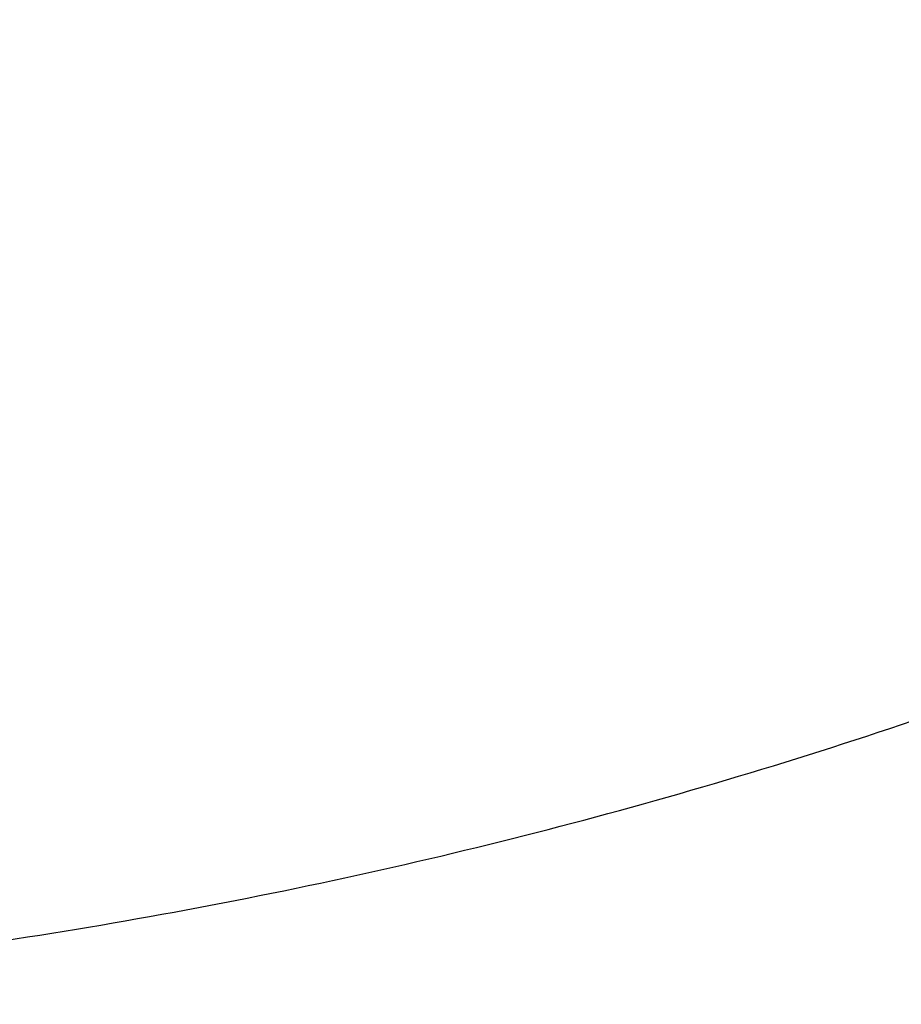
# Model space of a CAD drawing. Header units: millimetres. Extents: x 8 to 541, y 12 to 744.
# Tile 93 of 256: x 459.221 to 459.326, y 237.996 to 238.114. Entities that reach past the tile are written whole.
import ezdxf

# ---------------------------------------------------------------- set-up
doc = ezdxf.new("R2010")
doc.units = ezdxf.units.MM

msp = doc.modelspace()

# ---------------------------------------------------------------- linework, layer by layer
at = {"color": 7, "linetype": 'Continuous', "lineweight": 30}
msp.add_open_spline([(457.71958, 239.90012), (457.71891, 239.89931), (457.70792, 239.88604), (457.68965, 239.85815), (457.66522, 239.81674), (457.64468, 239.77357), (457.62756, 239.72921), (457.61397, 239.6838), (457.60381, 239.63753), (457.59705, 239.59052), (457.59362, 239.5428), (457.59349, 239.49432), (457.59668, 239.44492), (457.60325, 239.39431), (457.61338, 239.34214), (457.62735, 239.288), (457.64544, 239.23168), (457.66784, 239.17334), (457.69438, 239.11374), (457.72451, 239.05398), (457.7575, 238.99506), (457.79278, 238.93746), (457.83, 238.88123), (457.86897, 238.8263), (457.90957, 238.77256), (457.95171, 238.71994), (457.9953, 238.6684), (458.04026, 238.61795), (458.08652, 238.56861), (458.13398, 238.52044), (458.18256, 238.47351), (458.23219, 238.4279), (458.28278, 238.3837), (458.3343, 238.34099), (458.38673, 238.29986), (458.44008, 238.26038), (458.49441, 238.22264), (458.54987, 238.18672), (458.60663, 238.15271), (458.66498, 238.12077), (458.72523, 238.09112), (458.78762, 238.06419), (458.84905, 238.04172), (458.90808, 238.02411), (458.96315, 238.01126), (459.01626, 238.00237), (459.06766, 237.99719), (459.11767, 237.99552), (459.16651, 237.99727), (459.21432, 238.00238), (459.26111, 238.01085), (459.30681, 238.02266), (459.35287, 238.03837), (459.39888, 238.05824), (459.44401, 238.08282), (459.47852, 238.10467), (459.49696, 238.11946), (459.50217, 238.12363)], degree=3, knots=[0, 0, 0, 0, 0.000991, 0.016213, 0.031365, 0.046485, 0.061617, 0.07681, 0.092123, 0.107627, 0.123409, 0.139578, 0.15627, 0.173647, 0.191894, 0.211194, 0.231663, 0.25324, 0.275575, 0.298036, 0.320135, 0.341726, 0.362821, 0.38349, 0.403814, 0.423869, 0.443719, 0.463421, 0.483026, 0.502578, 0.522121, 0.541686, 0.561313, 0.581047, 0.600936, 0.621039, 0.641423, 0.662166, 0.683362, 0.705118, 0.727538, 0.750674, 0.774412, 0.79507, 0.814602, 0.833047, 0.850571, 0.867362, 0.883583, 0.899367, 0.914818, 0.930015, 0.94502, 0.961514, 0.977747, 0.993716, 1, 1, 1, 1], dxfattribs=at)

doc.saveas('drawing.dxf')
